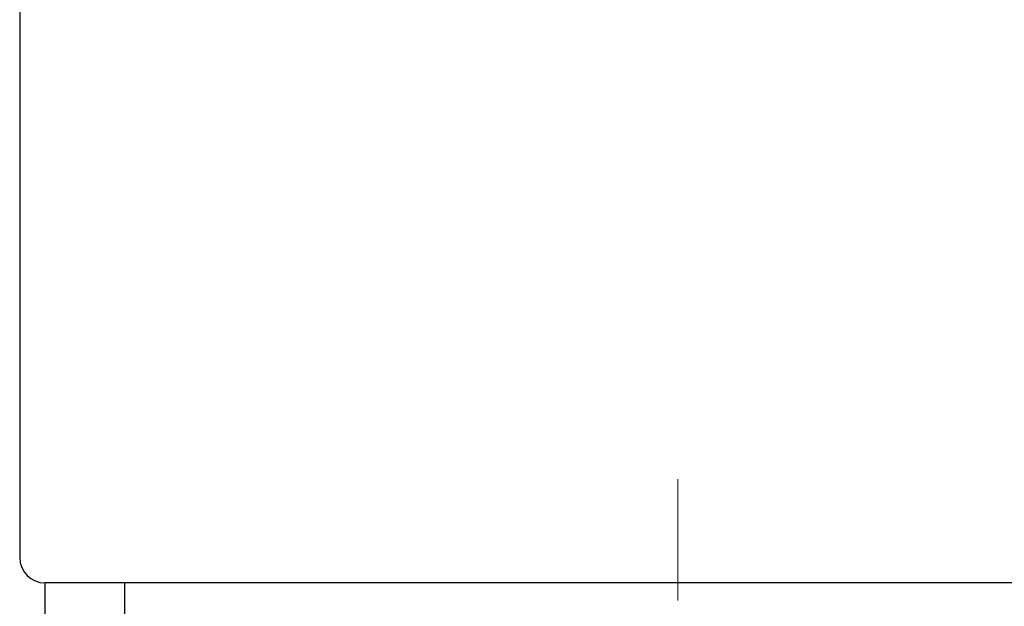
# Model space of a CAD drawing. Header units: millimetres. Extents: x 0 to 1071, y 0 to 742.
# Tile 109 of 133: x 287 to 306, y 445 to 457. Entities that reach past the tile are written whole.
import ezdxf

# ---------------------------------------------------------------- set-up
doc = ezdxf.new("R2010")
doc.units = ezdxf.units.MM
doc.header["$LTSCALE"] = 0.454724
doc.linetypes.add('CENTER', pattern=[50.8, 31.75, -6.35, 6.35, -6.35])
doc.layers.add('NoLayerName_001', color=7, linetype='Continuous')
doc.layers.add('NoLayerName_003', color=7, linetype='Continuous')

msp = doc.modelspace()

# ---------------------------------------------------------------- linework, layer by layer
at = {"layer": 'NoLayerName_001', "color": 7, "linetype": 'Continuous', "lineweight": 25}
for p, q in [((287.000001, 523.623589), (287.000001, 446)), ((312.5, 445.5), (287.500001, 445.5)), ((326.5, 445.5), (288.8, 445.5))]:
    msp.add_line(p, q, dxfattribs=at)
at = {"layer": 'NoLayerName_001', "color": 60, "linetype": 'Continuous', "lineweight": 25}
for p, q in [((287.5, 442.2), (287.5, 445.5)), ((289.077089, 442.7), (289.077089, 445.5)), ((310.750001, 445.5), (289.250001, 445.5))]:
    msp.add_line(p, q, dxfattribs=at)
at = {"layer": 'NoLayerName_001', "color": 7, "linetype": 'Continuous', "lineweight": 25}
msp.add_arc((287.500001, 446), 0.5, 180, 270, dxfattribs=at)
at = {"layer": 'NoLayerName_003', "color": 4, "linetype": 'CENTER', "lineweight": 13}
msp.add_line((300, 427.830802), (300, 447.550003), dxfattribs=at)

doc.saveas('drawing.dxf')
